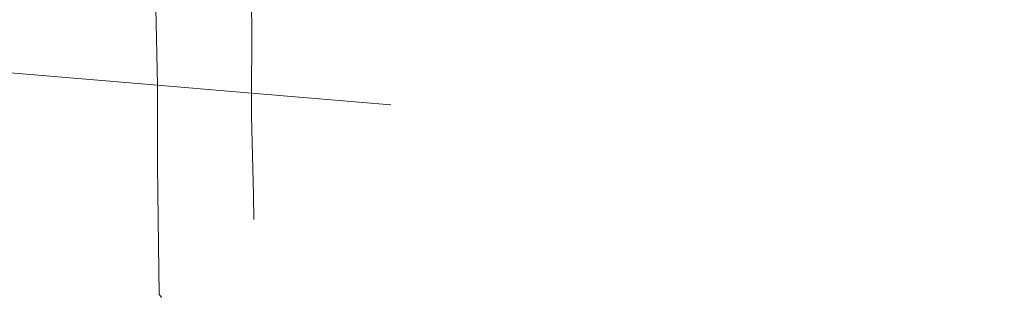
# Model space of a CAD drawing. Header units: metres. Extents: x 163543 to 168130, y 402678 to 405437.
# Tile 245 of 256: x 167458 to 167769, y 404370 to 404457. Entities that reach past the tile are written whole.
import ezdxf

# ---------------------------------------------------------------- set-up
doc = ezdxf.new("R2010")
doc.units = ezdxf.units.M
doc.layers.add('X-CA190022.004-UO-KAD_Percelen$0$B-WE-KG-GRENS_PERCEEL-GV', color=150, linetype='Continuous', lineweight=9)

msp = doc.modelspace()

# ---------------------------------------------------------------- linework, layer by layer
at = {"layer": 'X-CA190022.004-UO-KAD_Percelen$0$B-WE-KG-GRENS_PERCEEL-GV', "flags": 128}
for points in [[(167500.674, 404486.114), (167500.427, 404511.113), (167500.146, 404536.111), (167499.959, 404561.111), (167499.689, 404586.109), (167499.386, 404611.107), (167499.377, 404617.573), (167445.13, 404622.139), (167438.463, 404441.964), (167501.431, 404436.686), (167500.94, 404461.116)], [(167499.377, 404617.573), (167499.386, 404611.107), (167499.689, 404586.109), (167499.959, 404561.111), (167500.146, 404536.111), (167500.427, 404511.113), (167500.674, 404486.114), (167500.94, 404461.116), (167501.431, 404436.686), (167531.149, 404434.195), (167531.158, 404451.881), (167531.033, 404476.887), (167530.8, 404501.889), (167530.563, 404526.887), (167530.37, 404551.886), (167530.147, 404576.885), (167529.957, 404601.897), (167529.581, 404615.031)]]:
    msp.add_lwpolyline(points, close=True, dxfattribs=at)
for points in [[(167768.731, 404593.62), (167679.579, 404601.491), (167530.26, 404614.974), (167529.581, 404615.031), (167529.957, 404601.897), (167530.147, 404576.885), (167530.37, 404551.886), (167530.563, 404526.887), (167530.8, 404501.889), (167531.033, 404476.887), (167531.158, 404451.881), (167531.149, 404434.195)], [(167502.661, 404369.569), (167501.945, 404370.607), (167501.705, 404386.126), (167501.388, 404411.124), (167501.431, 404436.686), (167438.463, 404441.964), (167438.222, 404435.45)], [(167531.149, 404434.195), (167501.431, 404436.686), (167501.388, 404411.124), (167501.705, 404386.126), (167501.945, 404370.607), (167502.661, 404369.569)], [(167575.038, 404430.516), (167531.149, 404434.195), (167531.145, 404426.896), (167531.703, 404401.917), (167531.847, 404394.146)], [(167531.847, 404394.146), (167531.703, 404401.917), (167531.145, 404426.896), (167531.149, 404434.195)], [(167531.149, 404434.195), (167575.038, 404430.516)]]:
    msp.add_lwpolyline(points, dxfattribs=at)

doc.saveas('drawing.dxf')
